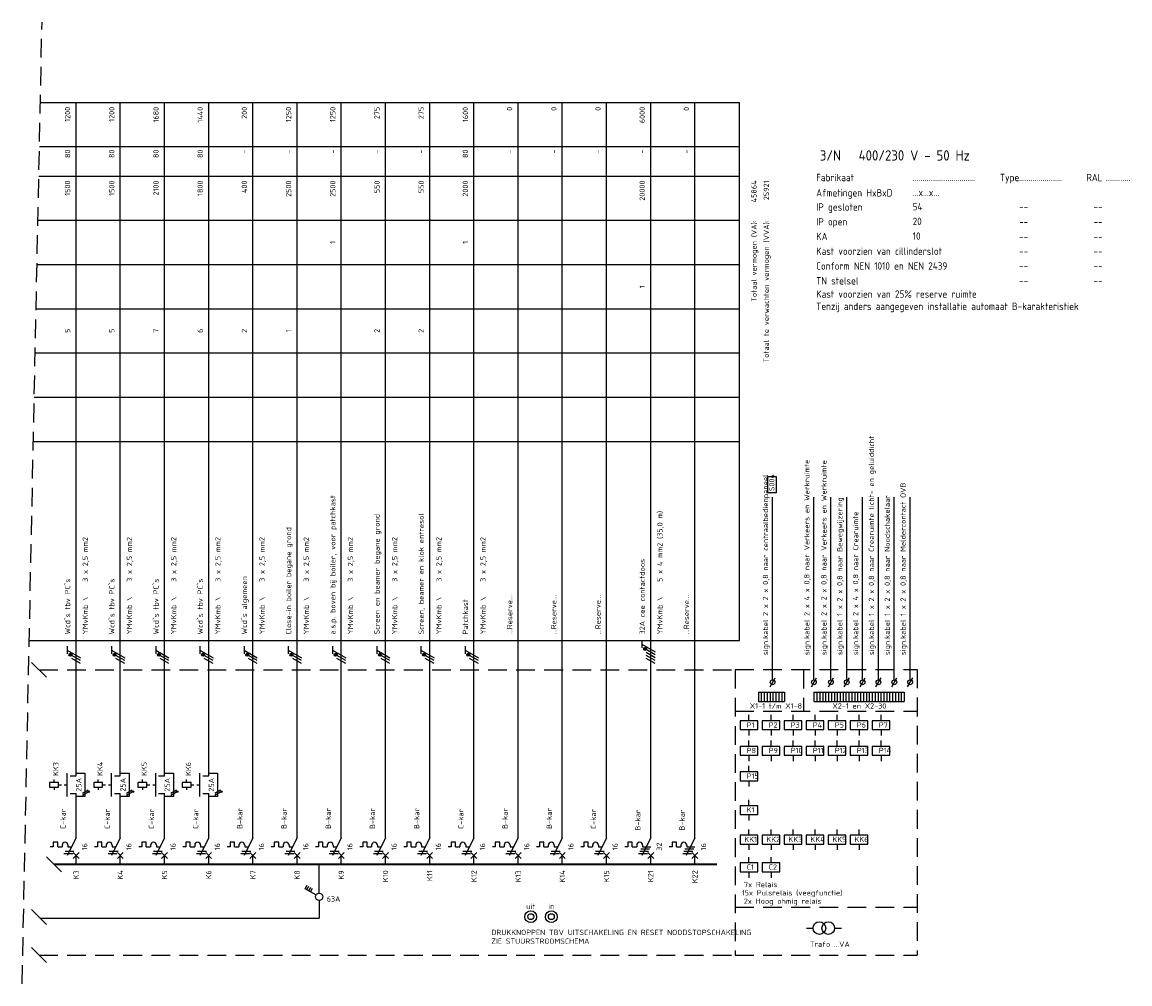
# Model space of a CAD drawing. Extents: x -1224 to 18134, y -20786 to 3554.
# Tile 75 of 88: x 14315 to 14691, y -1206 to -880. Entities that reach past the tile are written whole.
import ezdxf
from ezdxf.enums import TextEntityAlignment as Align

# ---------------------------------------------------------------- set-up
doc = ezdxf.new("R2010")
doc.units = 0
doc.linetypes.add('HIDDEN', pattern=[9.525, 6.35, -3.175])
doc.linetypes.add('STABI11', pattern=[2, 1, -1])
doc.layers.get('0').update_dxf_attribs({"linetype": 'CONTINUOUS'})
for name, color, linetype in [('EL$1----', 3, 'CONTINUOUS'), ('EL$1----_-1LK-A1', 3, 'CONTINUOUS'), ('EL$1----_1LK-A08', 3, 'CONTINUOUS'), ('EL$1----_BGLK-A06', 3, 'CONTINUOUS'), ('EL$1----_BGLK-A2', 3, 'CONTINUOUS'), ('EL6311--', 3, 'CONTINUOUS'), ('EM6150--_MATEN', 2, 'CONTINUOUS'), ('kast', 1, 'CONTINUOUS')]:
    doc.layers.add(name, color=color, linetype=linetype)
doc.styles.add('2_5', font='ISO.shx', dxfattribs={"height": 2.5})
doc.styles.add('3_5', font='ISO.shx', dxfattribs={"height": 3.5})
doc.styles.add('BURO-018', font='ISO.shx', dxfattribs={"height": 1.8})

# ---------------------------------------------------------------- blocks, each defined once
blk = doc.blocks.new('111410')
at = {"color": 0, "linetype": 'Continuous'}
for radius in [2, 1]:
    blk.add_circle((0, 3), radius, dxfattribs=at)
at = {"color": 0, "linetype": 'Continuous', "style": 'BURO-018'}
for tag, p in [('E_SLET1', (0, 7)), ('E_GROEP', (0, 0)), ('E_GKAST', (0, 0))]:
    blk.add_attdef(tag, text='', height=1.8, dxfattribs=at).set_placement(p, align=Align.MIDDLE)
at = {"color": 0, "linetype": 'Continuous', "style": 'BURO-018', "flags": 1}
for tag in ['E_MATCODE', 'E_SGROEP']:
    blk.add_attdef(tag, text='', height=1.8, dxfattribs=at).set_placement((0, 0), align=Align.MIDDLE)
blk = doc.blocks.new('L1')
at = {"color": 0, "linetype": 'Continuous'}
for p, q in [((-3, 73.98), (-3, 71.48)), ((-3, 72.73), (1.5, 70.13)), ((1.5, 69.13), (-1.5, 70.87)), ((1.5, 68.13), (-1.5, 69.87))]:
    blk.add_line(p, q, dxfattribs=at)
at = {"color": 0, "linetype": 'Continuous', "const_width": 0.5}
blk.add_lwpolyline([(-1.68, 71.12, 1), (-2.18, 71.12, 1)], format="xyb", close=True, dxfattribs=at)
at = {"color": 0, "linetype": 'Continuous'}
blk.add_circle((-1.93, 71.12), 0.5, dxfattribs=at)
blk = doc.blocks.new('L3')
at = {"color": 0, "linetype": 'Continuous'}
for p, q in [((-3, 75.98), (-3, 73.48)), ((-3, 74.73), (1.5, 72.13)), ((1.5, 71.13), (-1.5, 72.87)), ((1.5, 70.13), (-1.5, 71.87)), ((1.5, 69.13), (-1.5, 70.87)), ((1.5, 68.13), (-1.5, 69.87))]:
    blk.add_line(p, q, dxfattribs=at)
at = {"color": 0, "linetype": 'Continuous', "const_width": 0.5}
blk.add_lwpolyline([(-1.68, 73.12, 1), (-2.18, 73.12, 1)], format="xyb", close=True, dxfattribs=at)
at = {"color": 0, "linetype": 'Continuous'}
blk.add_circle((-1.93, 73.12), 0.5, dxfattribs=at)
blk = doc.blocks.new('B26')
at = {"color": 0, "linetype": 'Continuous'}
for p, q in [((0, 9), (0, 21)), ((0, 9), (-3, 3)), ((-7.75, 6), (-8.75, 6)), ((-7.75, 7.5), (-7.75, 6)), ((-6.25, 7.5), (-7.75, 7.5)), ((-6.25, 6), (-6.25, 7.5)), ((-6.25, 6), (-4.75, 6)), ((-4.75, 6.5), (-4.75, 6)), ((-3.75, 4.5), (-0.75, 4.5)), ((-2.75, 6.5), (-2.75, 6)), ((-2.75, 6), (-1.5, 6)), ((-1, 4), (1, 2)), ((-1, 2), (1, 4)), ((-4.125, 3.75), (-1.125, 3.75)), ((0, 0), (0, 3))]:
    blk.add_line(p, q, dxfattribs=at)
blk.add_arc((-3.75, 6.5), 1, 0, 180, dxfattribs=at)
at = {"color": 1, "style": 'BURO-018'}
blk.add_attdef('E_VRIJ1', (-3.548, 12), '', height=1.8, rotation=90, dxfattribs=at)
at = {"color": 1, "linetype": 'Continuous', "style": 'BURO-018'}
blk.add_attdef('E_IIA', text='', height=1.8, rotation=90, dxfattribs=at).set_placement((2, 6), align=Align.TOP_CENTER)
blk = doc.blocks.new('m1')
at = {"color": 0, "linetype": 'Continuous'}
blk.add_line((0, 21), (0, 33), dxfattribs=at)
blk = doc.blocks.new('b1s')
at = {"color": 0, "linetype": 'Continuous'}
blk.add_line((0, 33), (0, 54), dxfattribs=at)
blk = doc.blocks.new('m1s')
at = {"color": 0, "linetype": 'Continuous'}
blk.add_line((0, 54), (0, 66), dxfattribs=at)
blk = doc.blocks.new('B28')
at = {"color": 0, "linetype": 'Continuous'}
for p, q in [((0, 9), (0, 21)), ((0, 9), (-3, 3)), ((-7.75, 6), (-8.75, 6)), ((-6.25, 7.5), (-7.75, 7.5)), ((-7.75, 7.5), (-7.75, 6)), ((-6.25, 6), (-6.25, 7.5)), ((-6.25, 6), (-4.75, 6)), ((-4.75, 6.5), (-4.75, 6)), ((-4.75, 6.5), (-4.75, 6)), ((-3.75, 4.5), (-0.75, 4.5)), ((-3.38, 5.25), (-0.38, 5.25)), ((-2.75, 6.5), (-2.75, 6)), ((-2.75, 6), (0, 6)), ((-1, 4), (1, 2)), ((-1, 2), (1, 4)), ((-4.12, 3.75), (-1.12, 3.75)), ((0, 0), (0, 3))]:
    blk.add_line(p, q, dxfattribs=at)
blk.add_arc((-3.75, 6.5), 1, 0, 180, dxfattribs=at)
at = {"color": 1, "style": 'BURO-018'}
blk.add_attdef('E_VRIJ1', (-3.49, 11.47), '', height=1.8, rotation=90, dxfattribs=at)
at = {"color": 1, "linetype": 'Continuous', "style": 'BURO-018'}
blk.add_attdef('E_IIA', text='', height=1.8, rotation=90, dxfattribs=at).set_placement((2, 6), align=Align.TOP_CENTER)
blk = doc.blocks.new('M2')
at = {"color": 0, "linetype": 'Continuous'}
for p, q in [((-3, 23), (-3, 31)), ((0, 30), (0, 33)), ((-6, 27.75), (-9, 27.75)), ((-9, 27.75), (-9, 26.25)), ((-7.5, 27.75), (-7.5, 28.75)), ((-6, 26.25), (-6, 27.75)), ((-6, 27.25), (-6, 27.25)), ((-2, 30), (0, 30)), ((-9, 26.25), (-6, 26.25)), ((-7.5, 26.25), (-7.5, 25.25)), ((-2, 24), (0, 24)), ((0, 21), (0, 24))]:
    blk.add_line(p, q, dxfattribs=at)
at = {"color": 0, "linetype": 'STABI11'}
blk.add_line((-6, 27), (-3, 27), dxfattribs=at)
at = {"color": 1, "linetype": 'Continuous', "style": 'BURO-018'}
blk.add_attdef('E_VRIJ1', (-6, 30), '', height=1.8, rotation=90, dxfattribs=at)
blk.add_attdef('E_IMS', text='', height=1.8, rotation=90, dxfattribs=at).set_placement((0, 27), align=Align.TOP_CENTER)
blk = doc.blocks.new('00P')
at = {"color": 0, "linetype": 'Continuous'}
for p, q in [((0, 31), (3, 31)), ((3, 31), (3, 23)), ((3, 23), (0, 23))]:
    blk.add_line(p, q, dxfattribs=at)
blk = doc.blocks.new('1P')
at = {"color": 0, "linetype": 'Continuous'}
blk.add_line((1.5, 0.87), (-1.5, -0.87), dxfattribs=at)

msp = doc.modelspace()

# ---------------------------------------------------------------- linework, layer by layer
at = {"layer": 'EL$1----', "linetype": 'HIDDEN'}
msp.add_line((14315.43, -1205.81), (14322.17, -879.59), dxfattribs=at)
at = {"layer": 'EL$1----'}
for p, q in [((14323.71, -1101.83), (14318.64, -1096.77)), ((14328.78, -1167.83), (14323.71, -1162.77)), ((14416.21, -1177.54), (14416.21, -1183.56)), ((14323.71, -1185.65), (14318.64, -1180.58)), ((14321.62, -1183.56), (14416.21, -1183.56)), ((14581.55, -1186.92), (14583.84, -1186.92)), ((14591.14, -1186.96), (14593.44, -1186.96)), ((14323.71, -1198.57), (14318.64, -1193.5))]:
    msp.add_line(p, q, dxfattribs=at)
at = {"layer": 'EL$1----', "linetype": 'Continuous'}
for p, q in [((14569.22, -1105.03), (14570.95, -1102.03)), ((14583.25, -1105.03), (14584.98, -1102.03)), ((14589.03, -1105.03), (14590.77, -1102.03)), ((14594.41, -1105.03), (14596.14, -1102.03)), ((14599.79, -1105.03), (14601.52, -1102.03)), ((14605.16, -1105.03), (14606.89, -1102.03)), ((14610.54, -1105.03), (14612.27, -1102.03)), ((14615.91, -1105.03), (14617.65, -1102.03)), ((14416.21, -1174.96), (14416.21, -1165.32)), ((14411.46, -1173.55), (14412.16, -1172.34)), ((14412.06, -1173.9), (14412.76, -1172.69)), ((14415.12, -1175.67), (14411.46, -1173.55)), ((14412.67, -1174.25), (14413.37, -1173.04)), ((14413.27, -1174.6), (14413.97, -1173.39))]:
    msp.add_line(p, q, dxfattribs=at)
for centre, radius in [((14570.09, -1103.53), 0.8), ((14584.11, -1103.53), 0.8), ((14589.9, -1103.53), 0.8), ((14595.28, -1103.53), 0.8), ((14600.65, -1103.53), 0.8), ((14606.03, -1103.53), 0.8), ((14611.4, -1103.53), 0.8), ((14616.78, -1103.53), 0.8), ((14416.21, -1176.29), 1.25)]:
    msp.add_circle(centre, radius, dxfattribs=at)
at = {"layer": 'EL$1----'}
for centre, radius in [((14338.01, -1140.64), 0.283), ((14353.01, -1140.64), 0.283), ((14368.01, -1140.64), 0.283), ((14383.01, -1140.64), 0.283), ((14585.99, -1186.92), 2.15), ((14589, -1186.92), 2.15)]:
    msp.add_circle(centre, radius, dxfattribs=at)
at = {"layer": 'EL$1----_-1LK-A1', "color": 1, "linetype": 'HIDDEN'}
for p, q in [((14557.39, -1099.2), (14619.12, -1099.2)), ((14557.39, -1113.32), (14619.12, -1113.32)), ((14557.39, -1179.8), (14619.12, -1179.8)), ((14557.39, -1196.03), (14619.12, -1196.03))]:
    msp.add_line(p, q, dxfattribs=at)
at = {"layer": 'EL$1----_-1LK-A1', "linetype": 'Continuous'}
for p, q in [((14562.08, -1116.59), (14562.08, -1114.59)), ((14569.56, -1116.59), (14569.56, -1114.59)), ((14577.03, -1116.59), (14577.03, -1114.59)), ((14584.5, -1116.59), (14584.5, -1114.59)), ((14591.98, -1116.59), (14591.98, -1114.59)), ((14599.45, -1116.59), (14599.45, -1114.59)), ((14606.92, -1116.59), (14606.92, -1114.59)), ((14565.08, -1116.59), (14559.08, -1116.59)), ((14559.08, -1116.59), (14559.08, -1119.59)), ((14559.08, -1119.59), (14565.08, -1119.59)), ((14562.08, -1119.59), (14562.08, -1121.59)), ((14565.08, -1119.59), (14565.08, -1116.59)), ((14565.08, -1117.59), (14565.08, -1117.59)), ((14572.56, -1116.59), (14566.56, -1116.59)), ((14566.56, -1116.59), (14566.56, -1119.59)), ((14566.56, -1119.59), (14572.56, -1119.59)), ((14569.56, -1119.59), (14569.56, -1121.59)), ((14572.56, -1119.59), (14572.56, -1116.59)), ((14572.56, -1117.59), (14572.56, -1117.59)), ((14580.03, -1116.59), (14574.03, -1116.59)), ((14574.03, -1116.59), (14574.03, -1119.59)), ((14574.03, -1119.59), (14580.03, -1119.59)), ((14577.03, -1119.59), (14577.03, -1121.59)), ((14580.03, -1119.59), (14580.03, -1116.59)), ((14580.03, -1117.59), (14580.03, -1117.59)), ((14587.5, -1116.59), (14581.5, -1116.59)), ((14581.5, -1116.59), (14581.5, -1119.59)), ((14581.5, -1119.59), (14587.5, -1119.59)), ((14584.5, -1119.59), (14584.5, -1121.59)), ((14587.5, -1119.59), (14587.5, -1116.59)), ((14587.5, -1117.59), (14587.5, -1117.59)), ((14594.98, -1116.59), (14588.98, -1116.59)), ((14588.98, -1116.59), (14588.98, -1119.59)), ((14588.98, -1119.59), (14594.98, -1119.59)), ((14591.98, -1119.59), (14591.98, -1121.59)), ((14594.98, -1119.59), (14594.98, -1116.59)), ((14594.98, -1117.59), (14594.98, -1117.59)), ((14602.45, -1116.59), (14596.45, -1116.59)), ((14596.45, -1116.59), (14596.45, -1119.59)), ((14596.45, -1119.59), (14602.45, -1119.59)), ((14599.45, -1119.59), (14599.45, -1121.59)), ((14602.45, -1119.59), (14602.45, -1116.59)), ((14602.45, -1117.59), (14602.45, -1117.59)), ((14609.92, -1116.59), (14603.92, -1116.59)), ((14603.92, -1116.59), (14603.92, -1119.59)), ((14603.92, -1119.59), (14609.92, -1119.59)), ((14606.92, -1119.59), (14606.92, -1121.59)), ((14609.92, -1119.59), (14609.92, -1116.59)), ((14609.92, -1117.59), (14609.92, -1117.59)), ((14562.08, -1125.25), (14562.08, -1123.25)), ((14569.56, -1125.25), (14569.56, -1123.25)), ((14577.03, -1125.25), (14577.03, -1123.25)), ((14584.5, -1125.25), (14584.5, -1123.25)), ((14591.98, -1125.25), (14591.98, -1123.25)), ((14599.45, -1125.25), (14599.45, -1123.25)), ((14606.92, -1125.25), (14606.92, -1123.25)), ((14565.08, -1125.25), (14559.08, -1125.25)), ((14559.08, -1125.25), (14559.08, -1128.25)), ((14565.08, -1128.25), (14565.08, -1125.25)), ((14565.08, -1126.25), (14565.08, -1126.25)), ((14572.56, -1125.25), (14566.56, -1125.25)), ((14566.56, -1125.25), (14566.56, -1128.25)), ((14572.56, -1128.25), (14572.56, -1125.25)), ((14572.56, -1126.25), (14572.56, -1126.25)), ((14580.03, -1125.25), (14574.03, -1125.25)), ((14574.03, -1125.25), (14574.03, -1128.25)), ((14580.03, -1128.25), (14580.03, -1125.25)), ((14580.03, -1126.25), (14580.03, -1126.25)), ((14587.5, -1125.25), (14581.5, -1125.25)), ((14581.5, -1125.25), (14581.5, -1128.25)), ((14587.5, -1128.25), (14587.5, -1125.25)), ((14587.5, -1126.25), (14587.5, -1126.25)), ((14594.98, -1125.25), (14588.98, -1125.25)), ((14588.98, -1125.25), (14588.98, -1128.25)), ((14594.98, -1128.25), (14594.98, -1125.25)), ((14594.98, -1126.25), (14594.98, -1126.25)), ((14602.45, -1125.25), (14596.45, -1125.25)), ((14596.45, -1125.25), (14596.45, -1128.25)), ((14602.45, -1128.25), (14602.45, -1125.25)), ((14602.45, -1126.25), (14602.45, -1126.25)), ((14609.92, -1125.25), (14603.92, -1125.25)), ((14603.92, -1125.25), (14603.92, -1128.25)), ((14609.92, -1128.25), (14609.92, -1125.25)), ((14609.92, -1126.25), (14609.92, -1126.25)), ((14559.08, -1128.25), (14565.08, -1128.25)), ((14562.08, -1128.25), (14562.08, -1130.25)), ((14566.56, -1128.25), (14572.56, -1128.25)), ((14569.56, -1128.25), (14569.56, -1130.25)), ((14574.03, -1128.25), (14580.03, -1128.25)), ((14577.03, -1128.25), (14577.03, -1130.25)), ((14581.5, -1128.25), (14587.5, -1128.25)), ((14584.5, -1128.25), (14584.5, -1130.25)), ((14588.98, -1128.25), (14594.98, -1128.25)), ((14591.98, -1128.25), (14591.98, -1130.25)), ((14596.45, -1128.25), (14602.45, -1128.25)), ((14599.45, -1128.25), (14599.45, -1130.25)), ((14603.92, -1128.25), (14609.92, -1128.25)), ((14606.92, -1128.25), (14606.92, -1130.25)), ((14565.08, -1133.91), (14559.08, -1133.91)), ((14559.08, -1133.91), (14559.08, -1136.91)), ((14562.08, -1133.91), (14562.08, -1131.91)), ((14565.08, -1136.91), (14565.08, -1133.91)), ((14565.08, -1134.91), (14565.08, -1134.91)), ((14559.08, -1136.91), (14565.08, -1136.91)), ((14562.08, -1136.91), (14562.08, -1138.91)), ((14565.08, -1145.39), (14559.08, -1145.39)), ((14559.08, -1145.39), (14559.08, -1148.39)), ((14562.08, -1145.39), (14562.08, -1143.39)), ((14565.08, -1148.39), (14565.08, -1145.39)), ((14565.08, -1146.39), (14565.08, -1146.39)), ((14559.08, -1148.39), (14565.08, -1148.39)), ((14562.08, -1148.39), (14562.08, -1150.39)), ((14562.08, -1155.41), (14562.08, -1153.41)), ((14569.56, -1155.41), (14569.56, -1153.41)), ((14577.03, -1155.41), (14577.03, -1153.41)), ((14584.5, -1155.41), (14584.5, -1153.41)), ((14591.98, -1155.41), (14591.98, -1153.41)), ((14599.45, -1155.41), (14599.45, -1153.41)), ((14565.08, -1155.41), (14559.08, -1155.41)), ((14559.08, -1155.41), (14559.08, -1158.41)), ((14565.08, -1158.41), (14565.08, -1155.41)), ((14565.08, -1156.41), (14565.08, -1156.41)), ((14572.56, -1155.41), (14566.56, -1155.41)), ((14566.56, -1155.41), (14566.56, -1158.41)), ((14572.56, -1158.41), (14572.56, -1155.41)), ((14572.56, -1156.41), (14572.56, -1156.41)), ((14580.03, -1155.41), (14574.03, -1155.41)), ((14574.03, -1155.41), (14574.03, -1158.41)), ((14580.03, -1158.41), (14580.03, -1155.41)), ((14580.03, -1156.41), (14580.03, -1156.41)), ((14587.5, -1155.41), (14581.5, -1155.41)), ((14581.5, -1155.41), (14581.5, -1158.41)), ((14587.5, -1158.41), (14587.5, -1155.41)), ((14587.5, -1156.41), (14587.5, -1156.41)), ((14594.98, -1155.41), (14588.98, -1155.41)), ((14588.98, -1155.41), (14588.98, -1158.41)), ((14594.98, -1158.41), (14594.98, -1155.41)), ((14594.98, -1156.41), (14594.98, -1156.41)), ((14602.45, -1155.41), (14596.45, -1155.41)), ((14596.45, -1155.41), (14596.45, -1158.41)), ((14602.45, -1158.41), (14602.45, -1155.41)), ((14602.45, -1156.41), (14602.45, -1156.41)), ((14559.08, -1158.41), (14565.08, -1158.41)), ((14562.08, -1158.41), (14562.08, -1160.41)), ((14566.56, -1158.41), (14572.56, -1158.41)), ((14569.56, -1158.41), (14569.56, -1160.41)), ((14574.03, -1158.41), (14580.03, -1158.41)), ((14577.03, -1158.41), (14577.03, -1160.41)), ((14581.5, -1158.41), (14587.5, -1158.41)), ((14584.5, -1158.41), (14584.5, -1160.41)), ((14588.98, -1158.41), (14594.98, -1158.41)), ((14591.98, -1158.41), (14591.98, -1160.41)), ((14596.45, -1158.41), (14602.45, -1158.41)), ((14599.45, -1158.41), (14599.45, -1160.41)), ((14565.08, -1164.82), (14559.08, -1164.82)), ((14559.08, -1164.82), (14559.08, -1167.82)), ((14562.08, -1164.82), (14562.08, -1162.82)), ((14565.08, -1167.82), (14565.08, -1164.82)), ((14572.56, -1164.82), (14566.56, -1164.82)), ((14566.56, -1164.82), (14566.56, -1167.82)), ((14569.56, -1164.82), (14569.56, -1162.82)), ((14572.56, -1167.82), (14572.56, -1164.82)), ((14559.08, -1167.82), (14565.08, -1167.82)), ((14562.08, -1167.82), (14562.08, -1169.82)), ((14565.08, -1165.82), (14565.08, -1165.82)), ((14566.56, -1167.82), (14572.56, -1167.82)), ((14569.56, -1167.82), (14569.56, -1169.82)), ((14572.56, -1165.82), (14572.56, -1165.82))]:
    msp.add_line(p, q, dxfattribs=at)
at = {"layer": 'EL$1----_1LK-A08', "color": 2}
for p, q in [((14568.43, -1039.24), (14568.43, -1033.71)), ((14568.43, -1033.71), (14571.26, -1033.71)), ((14571.26, -1033.71), (14571.26, -1039.24)), ((14571.26, -1039.24), (14568.43, -1039.24))]:
    msp.add_line(p, q, dxfattribs=at)
at = {"layer": 'EL$1----_1LK-A08'}
for p, q in [((14570.09, -1102.73), (14570.09, -1040.72)), ((14584.11, -1102.73), (14584.11, -1040.72)), ((14589.9, -1102.73), (14589.9, -1040.72)), ((14595.28, -1102.73), (14595.28, -1040.72)), ((14600.65, -1102.73), (14600.65, -1040.72)), ((14606.03, -1102.73), (14606.03, -1040.72)), ((14611.4, -1102.73), (14611.4, -1040.72)), ((14616.78, -1102.73), (14616.78, -1040.72)), ((14565.28, -1106.84), (14565.28, -1110.08)), ((14565.28, -1106.84), (14566.26, -1106.84)), ((14566.26, -1106.84), (14566.26, -1110.08)), ((14566.26, -1106.84), (14566.26, -1110.08)), ((14566.26, -1106.84), (14567.25, -1106.84)), ((14567.25, -1106.84), (14567.25, -1110.08)), ((14567.25, -1106.84), (14567.25, -1110.08)), ((14567.25, -1106.84), (14568.24, -1106.84)), ((14568.24, -1106.84), (14568.24, -1110.08)), ((14568.24, -1106.84), (14568.24, -1110.08)), ((14568.24, -1106.84), (14569.23, -1106.84)), ((14569.23, -1106.84), (14569.23, -1110.08)), ((14569.23, -1106.84), (14569.23, -1110.08)), ((14569.23, -1106.84), (14570.22, -1106.84)), ((14570.22, -1106.84), (14570.22, -1110.08)), ((14570.22, -1106.84), (14570.22, -1110.08)), ((14570.22, -1106.84), (14571.2, -1106.84)), ((14571.2, -1106.84), (14571.2, -1110.08)), ((14571.2, -1106.84), (14571.2, -1110.08)), ((14571.2, -1106.84), (14572.19, -1106.84)), ((14572.19, -1106.84), (14572.19, -1110.08)), ((14572.19, -1106.84), (14572.19, -1110.08)), ((14572.19, -1106.84), (14573.18, -1106.84)), ((14573.18, -1106.84), (14573.18, -1110.08)), ((14573.18, -1106.84), (14573.18, -1110.08)), ((14573.18, -1106.84), (14574.17, -1106.84)), ((14574.17, -1106.84), (14574.17, -1110.08)), ((14584.13, -1106.84), (14584.13, -1110.08)), ((14584.13, -1106.84), (14585.12, -1106.84)), ((14585.12, -1106.84), (14585.12, -1110.08)), ((14585.12, -1106.84), (14585.12, -1110.08)), ((14585.12, -1106.84), (14586.11, -1106.84)), ((14586.11, -1106.84), (14586.11, -1110.08)), ((14586.11, -1106.84), (14586.11, -1110.08)), ((14586.11, -1106.84), (14587.1, -1106.84)), ((14587.1, -1106.84), (14587.1, -1110.08)), ((14587.1, -1106.84), (14587.1, -1110.08)), ((14587.1, -1106.84), (14588.08, -1106.84)), ((14588.08, -1106.84), (14588.08, -1110.08)), ((14588.08, -1106.84), (14588.08, -1110.08)), ((14588.08, -1106.84), (14589.07, -1106.84)), ((14589.07, -1106.84), (14589.07, -1110.08)), ((14589.07, -1106.84), (14589.07, -1110.08)), ((14589.07, -1106.84), (14590.06, -1106.84)), ((14590.06, -1106.84), (14590.06, -1110.08)), ((14590.06, -1106.84), (14590.06, -1110.08)), ((14590.06, -1106.84), (14591.05, -1106.84)), ((14591.05, -1106.84), (14591.05, -1110.08)), ((14591.05, -1106.84), (14591.05, -1110.08)), ((14591.05, -1106.84), (14592.04, -1106.84)), ((14592.04, -1106.84), (14592.04, -1110.08)), ((14592.04, -1106.84), (14592.04, -1110.08)), ((14592.04, -1106.84), (14593.02, -1106.84)), ((14593.02, -1106.84), (14593.02, -1110.08)), ((14593.02, -1106.84), (14593.02, -1110.08)), ((14593.02, -1106.84), (14594.01, -1106.84)), ((14594.01, -1106.84), (14594.01, -1110.08)), ((14594.01, -1106.84), (14594.01, -1110.08)), ((14594.01, -1106.84), (14594.01, -1110.08)), ((14594.01, -1106.84), (14595, -1106.84)), ((14595, -1106.84), (14595, -1110.08)), ((14595, -1106.84), (14595, -1110.08)), ((14595, -1106.84), (14595.99, -1106.84)), ((14595.99, -1106.84), (14595.99, -1110.08)), ((14595.99, -1106.84), (14595.99, -1110.08)), ((14595.99, -1106.84), (14596.98, -1106.84)), ((14596.98, -1106.84), (14596.98, -1110.08)), ((14596.98, -1106.84), (14596.98, -1110.08)), ((14596.98, -1106.84), (14597.96, -1106.84)), ((14597.96, -1106.84), (14597.96, -1110.08)), ((14597.96, -1106.84), (14597.96, -1110.08)), ((14597.96, -1106.84), (14598.95, -1106.84)), ((14598.95, -1106.84), (14598.95, -1110.08)), ((14598.95, -1106.84), (14598.95, -1110.08)), ((14598.95, -1106.84), (14599.94, -1106.84)), ((14599.94, -1106.84), (14599.94, -1110.08)), ((14599.94, -1106.84), (14599.94, -1110.08)), ((14599.94, -1106.84), (14600.93, -1106.84)), ((14600.93, -1106.84), (14600.93, -1110.08)), ((14600.93, -1106.84), (14600.93, -1110.08)), ((14600.93, -1106.84), (14601.91, -1106.84)), ((14601.91, -1106.84), (14601.91, -1110.08)), ((14601.91, -1106.84), (14601.91, -1110.08)), ((14601.91, -1106.84), (14602.9, -1106.84)), ((14602.9, -1106.84), (14602.9, -1110.08)), ((14602.9, -1106.84), (14602.9, -1110.08)), ((14602.9, -1106.84), (14603.89, -1106.84)), ((14603.89, -1106.84), (14603.89, -1110.08)), ((14603.89, -1106.84), (14603.89, -1110.08)), ((14603.89, -1106.84), (14604.88, -1106.84)), ((14604.88, -1106.84), (14604.88, -1110.08)), ((14604.88, -1106.84), (14604.88, -1110.08)), ((14604.88, -1106.84), (14605.87, -1106.84)), ((14605.87, -1106.84), (14605.87, -1110.08)), ((14605.87, -1106.84), (14605.87, -1110.08)), ((14605.87, -1106.84), (14606.85, -1106.84)), ((14606.85, -1106.84), (14606.85, -1110.08)), ((14606.85, -1106.84), (14606.85, -1110.08)), ((14606.85, -1106.84), (14606.85, -1110.08)), ((14606.85, -1106.84), (14607.84, -1106.84)), ((14607.84, -1106.84), (14607.84, -1110.08)), ((14607.84, -1106.84), (14607.84, -1110.08)), ((14607.84, -1106.84), (14608.83, -1106.84)), ((14608.83, -1106.84), (14608.83, -1110.08)), ((14608.83, -1106.84), (14608.83, -1110.08)), ((14608.83, -1106.84), (14609.82, -1106.84)), ((14609.82, -1106.84), (14609.82, -1110.08)), ((14609.82, -1106.84), (14609.82, -1110.08)), ((14609.82, -1106.84), (14610.81, -1106.84)), ((14610.81, -1106.84), (14610.81, -1110.08)), ((14610.81, -1106.84), (14610.81, -1110.08)), ((14610.81, -1106.84), (14611.79, -1106.84)), ((14611.79, -1106.84), (14611.79, -1110.08)), ((14611.79, -1106.84), (14611.79, -1110.08)), ((14611.79, -1106.84), (14612.78, -1106.84)), ((14612.78, -1106.84), (14612.78, -1110.08)), ((14612.78, -1106.84), (14612.78, -1110.08)), ((14612.78, -1106.84), (14613.77, -1106.84)), ((14613.77, -1106.84), (14613.77, -1110.08)), ((14613.77, -1106.84), (14613.77, -1110.08)), ((14613.77, -1106.84), (14614.76, -1106.84)), ((14614.76, -1106.84), (14614.76, -1110.08)), ((14614.76, -1106.84), (14614.76, -1110.08)), ((14565.28, -1110.08), (14566.26, -1110.08)), ((14566.26, -1110.08), (14567.25, -1110.08)), ((14567.25, -1110.08), (14568.24, -1110.08)), ((14568.24, -1110.08), (14569.23, -1110.08)), ((14569.23, -1110.08), (14570.22, -1110.08)), ((14570.22, -1110.08), (14571.2, -1110.08)), ((14571.2, -1110.08), (14572.19, -1110.08)), ((14572.19, -1110.08), (14573.18, -1110.08)), ((14573.18, -1110.08), (14574.17, -1110.08)), ((14584.13, -1110.08), (14585.12, -1110.08)), ((14585.12, -1110.08), (14586.11, -1110.08)), ((14586.11, -1110.08), (14587.1, -1110.08)), ((14587.1, -1110.08), (14588.08, -1110.08)), ((14588.08, -1110.08), (14589.07, -1110.08)), ((14589.07, -1110.08), (14590.06, -1110.08)), ((14590.06, -1110.08), (14591.05, -1110.08)), ((14591.05, -1110.08), (14592.04, -1110.08)), ((14592.04, -1110.08), (14593.02, -1110.08)), ((14593.02, -1110.08), (14594.01, -1110.08)), ((14594.01, -1110.08), (14595, -1110.08)), ((14595, -1110.08), (14595.99, -1110.08)), ((14595.99, -1110.08), (14596.98, -1110.08)), ((14596.98, -1110.08), (14597.96, -1110.08)), ((14597.96, -1110.08), (14598.95, -1110.08)), ((14598.95, -1110.08), (14599.94, -1110.08)), ((14599.94, -1110.08), (14600.93, -1110.08)), ((14600.93, -1110.08), (14601.91, -1110.08)), ((14601.91, -1110.08), (14602.9, -1110.08)), ((14602.9, -1110.08), (14603.89, -1110.08)), ((14603.89, -1110.08), (14604.88, -1110.08)), ((14604.88, -1110.08), (14605.87, -1110.08)), ((14605.87, -1110.08), (14606.85, -1110.08)), ((14606.85, -1110.08), (14607.84, -1110.08)), ((14607.84, -1110.08), (14608.83, -1110.08)), ((14608.83, -1110.08), (14609.82, -1110.08)), ((14609.82, -1110.08), (14610.81, -1110.08)), ((14610.81, -1110.08), (14611.79, -1110.08)), ((14611.79, -1110.08), (14612.78, -1110.08)), ((14612.78, -1110.08), (14613.77, -1110.08)), ((14613.77, -1110.08), (14614.76, -1110.08))]:
    msp.add_line(p, q, dxfattribs=at)
at = {"layer": 'EL$1----_BGLK-A06', "color": 1}
for p, q in [((14321.61, -906.8), (14558.89, -906.8)), ((14558.89, -1089.3), (14558.89, -906.8)), ((14321.3, -921.8), (14558.89, -921.8)), ((14321.09, -931.8), (14558.89, -931.8)), ((14320.78, -946.8), (14558.89, -946.8)), ((14320.47, -961.8), (14558.89, -961.8)), ((14320.16, -976.8), (14558.89, -976.8)), ((14319.85, -991.8), (14558.89, -991.8)), ((14319.54, -1006.8), (14558.89, -1006.8)), ((14319.23, -1021.8), (14558.89, -1021.8)), ((14317.84, -1089.3), (14558.89, -1089.3))]:
    msp.add_line(p, q, dxfattribs=at)
at = {"layer": 'EL$1----_BGLK-A06'}
for p, q in [((14333.74, -1099.3), (14333.74, -906.8)), ((14348.74, -1099.3), (14348.74, -906.8)), ((14363.74, -1099.3), (14363.74, -906.8)), ((14378.74, -1099.3), (14378.74, -906.8)), ((14393.74, -1099.3), (14393.74, -906.8)), ((14408.74, -1099.3), (14408.74, -906.8)), ((14423.74, -1099.3), (14423.74, -906.8)), ((14438.74, -1099.3), (14438.74, -906.8)), ((14453.74, -1099.3), (14453.74, -906.8)), ((14468.74, -1099.3), (14468.74, -906.8)), ((14483.74, -1099.3), (14483.74, -906.8)), ((14498.74, -1099.3), (14498.74, -906.8)), ((14513.74, -1099.3), (14513.74, -906.8)), ((14528.74, -1099.3), (14528.74, -906.8)), ((14543.74, -1099.3), (14543.74, -906.8))]:
    msp.add_line(p, q, dxfattribs=at)
at = {"layer": 'EL$1----_BGLK-A06', "color": 1, "linetype": 'HIDDEN'}
for p, q in [((14321.18, -1099.3), (14557.39, -1099.3)), ((14557.39, -1099.3), (14557.39, -1196.03))]:
    msp.add_line(p, q, dxfattribs=at)
at = {"layer": 'EL$1----_BGLK-A06'}
for points in [[(14341.24, -1165.3, 0.7, 0.7, 0), (14326.24, -1165.3, 0.7, 0.7, 0)], [(14356.24, -1165.3, 0.7, 0.7, 0), (14341.24, -1165.3, 0.7, 0.7, 0)], [(14371.24, -1165.3, 0.7, 0.7, 0), (14356.24, -1165.3, 0.7, 0.7, 0)], [(14386.24, -1165.3, 0.7, 0.7, 0), (14371.24, -1165.3, 0.7, 0.7, 0)], [(14401.24, -1165.3, 0.7, 0.7, 0), (14386.24, -1165.3, 0.7, 0.7, 0)], [(14416.24, -1165.3, 0.7, 0.7, 0), (14401.24, -1165.3, 0.7, 0.7, 0)], [(14431.24, -1165.3, 0.7, 0.7, 0), (14416.24, -1165.3, 0.7, 0.7, 0)], [(14446.24, -1165.3, 0.7, 0.7, 0), (14431.24, -1165.3, 0.7, 0.7, 0)], [(14461.24, -1165.3, 0.7, 0.7, 0), (14446.24, -1165.3, 0.7, 0.7, 0)], [(14476.24, -1165.3, 0.7, 0.7, 0), (14461.24, -1165.3, 0.7, 0.7, 0)], [(14491.24, -1165.3, 0.7, 0.7, 0), (14476.24, -1165.3, 0.7, 0.7, 0)], [(14506.24, -1165.3, 0.7, 0.7, 0), (14491.24, -1165.3, 0.7, 0.7, 0)], [(14521.24, -1165.3, 0.7, 0.7, 0), (14506.24, -1165.3, 0.7, 0.7, 0)], [(14536.24, -1165.3, 0.7, 0.7, 0), (14521.24, -1165.3, 0.7, 0.7, 0)], [(14551.24, -1165.3, 0.7, 0.7, 0), (14536.24, -1165.3, 0.7, 0.7, 0)]]:
    msp.add_lwpolyline(points, format="xyseb", dxfattribs=at)
at = {"layer": 'EL$1----_BGLK-A2', "color": 1, "linetype": 'HIDDEN'}
for p, q in [((14580.63, -1099.3), (14580.63, -1113.32)), ((14619.12, -1099.2), (14619.12, -1196.03))]:
    msp.add_line(p, q, dxfattribs=at)
at = {"layer": 'kast', "color": 1, "linetype": 'HIDDEN'}
msp.add_line((14321.18, -1196.03), (14557.39, -1196.03), dxfattribs=at)

# ---------------------------------------------------------------- block references
at = {"layer": 'EL$1----'}
for name, p in [('L3', (14528.74, -1165.3)), ('L1', (14333.74, -1165.3)), ('L1', (14348.74, -1165.3)), ('L1', (14363.74, -1165.3)), ('L1', (14378.74, -1165.3)), ('L1', (14393.74, -1165.3)), ('L1', (14408.74, -1165.3)), ('L1', (14423.74, -1165.3)), ('L1', (14438.74, -1165.3)), ('L1', (14453.74, -1165.3)), ('L1', (14468.74, -1165.3)), ('00P', (14333.74, -1165.3)), ('00P', (14348.74, -1165.3)), ('00P', (14363.74, -1165.3)), ('00P', (14378.74, -1165.3))]:
    msp.add_blockref(name, p, dxfattribs=at)
at = {"layer": 'EL$1----', "xscale": 0.6400000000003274, "yscale": 0.6399999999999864, "zscale": 0.6400000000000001}
for p in [(14336.83, -1140.69), (14336.83, -1141.33), (14351.83, -1140.69), (14351.83, -1141.33), (14366.83, -1140.69), (14366.83, -1141.33), (14381.83, -1140.69), (14381.83, -1141.33)]:
    msp.add_blockref('1P', p, dxfattribs=at)
at = {"layer": 'EL$1----_BGLK-A06'}
for name, p in [('m1s', (14333.74, -1165.3)), ('m1s', (14348.74, -1165.3)), ('m1s', (14363.74, -1165.3)), ('m1s', (14378.74, -1165.3)), ('m1s', (14393.74, -1165.3)), ('m1s', (14408.74, -1165.3)), ('m1s', (14423.74, -1165.3)), ('m1s', (14438.74, -1165.3)), ('m1s', (14453.74, -1165.3)), ('m1s', (14468.74, -1165.3)), ('m1s', (14483.74, -1165.3)), ('m1s', (14498.74, -1165.3)), ('m1s', (14513.74, -1165.3)), ('m1s', (14528.74, -1165.3)), ('m1s', (14543.74, -1165.3)), ('b1s', (14333.74, -1165.3)), ('b1s', (14348.74, -1165.3)), ('b1s', (14363.74, -1165.3)), ('b1s', (14378.74, -1165.3)), ('b1s', (14393.74, -1165.3)), ('b1s', (14408.74, -1165.3)), ('b1s', (14423.74, -1165.3)), ('b1s', (14438.74, -1165.3)), ('b1s', (14453.74, -1165.3)), ('b1s', (14468.74, -1165.3)), ('b1s', (14483.74, -1165.3)), ('b1s', (14498.74, -1165.3)), ('b1s', (14513.74, -1165.3)), ('b1s', (14528.74, -1165.3)), ('b1s', (14543.74, -1165.3)), ('m1', (14393.74, -1165.3)), ('m1', (14408.74, -1165.3)), ('m1', (14423.74, -1165.3)), ('m1', (14438.74, -1165.3)), ('m1', (14453.74, -1165.3)), ('m1', (14468.74, -1165.3)), ('m1', (14483.74, -1165.3)), ('m1', (14498.74, -1165.3)), ('m1', (14513.74, -1165.3)), ('m1', (14528.74, -1165.3)), ('m1', (14543.74, -1165.3))]:
    msp.add_blockref(name, p, dxfattribs=at)
for name, p, values in [('M2', (14333.74, -1165.3), {'E_IMS': '25A', 'E_VRIJ1': 'KK3'}), ('M2', (14348.74, -1165.3), {'E_IMS': '25A', 'E_VRIJ1': 'KK4'}), ('M2', (14363.74, -1165.3), {'E_IMS': '25A', 'E_VRIJ1': 'KK5'}), ('M2', (14378.74, -1165.3), {'E_IMS': '25A', 'E_VRIJ1': 'KK6'}), ('B26', (14333.74, -1165.3), {'E_IIA': '16', 'E_VRIJ1': 'C-kar'}), ('B26', (14348.74, -1165.3), {'E_IIA': '16', 'E_VRIJ1': 'C-kar'}), ('B26', (14363.74, -1165.3), {'E_IIA': '16', 'E_VRIJ1': 'C-kar'}), ('B26', (14378.74, -1165.3), {'E_IIA': '16', 'E_VRIJ1': 'C-kar'}), ('B26', (14393.74, -1165.3), {'E_IIA': '16', 'E_VRIJ1': 'B-kar'}), ('B26', (14408.74, -1165.3), {'E_IIA': '16', 'E_VRIJ1': 'B-kar'}), ('B26', (14423.74, -1165.3), {'E_IIA': '16', 'E_VRIJ1': 'B-kar'}), ('B26', (14438.74, -1165.3), {'E_IIA': '16', 'E_VRIJ1': 'B-kar'}), ('B26', (14453.74, -1165.3), {'E_IIA': '16', 'E_VRIJ1': 'B-kar'}), ('B26', (14468.74, -1165.3), {'E_IIA': '16', 'E_VRIJ1': 'C-kar'}), ('B26', (14483.74, -1165.3), {'E_IIA': '16', 'E_VRIJ1': 'B-kar'}), ('B26', (14498.74, -1165.3), {'E_IIA': '16', 'E_VRIJ1': 'B-kar'}), ('B26', (14513.74, -1165.3), {'E_IIA': '16', 'E_VRIJ1': 'C-kar'}), ('B28', (14528.74, -1165.3), {'E_IIA': '32', 'E_VRIJ1': 'B-kar'}), ('B28', (14543.74, -1165.3), {'E_IIA': '16', 'E_VRIJ1': 'B-kar'})]:
    msp.add_blockref(name, p, dxfattribs=at).add_auto_attribs(values)
at = {"layer": 'EL6311--'}
ref = msp.add_blockref('111410', (14488.02, -1186.04), dxfattribs=at)
ref.add_attrib('E_SLET1', 'uit', dxfattribs={"layer": '0', "color": 1, "linetype": 'Continuous', "height": 1.8, "style": 'BURO-018'}).set_placement((14488.02, -1179.54), align=Align.MIDDLE)
ref = msp.add_blockref('111410', (14495, -1186.04), dxfattribs=at)
ref.add_attrib('E_SLET1', 'in', dxfattribs={"layer": '0', "color": 1, "linetype": 'Continuous', "height": 1.8, "style": 'BURO-018'}).set_placement((14495, -1179.54), align=Align.MIDDLE)

# ---------------------------------------------------------------- texts
at = {"layer": 'EL$1----', "color": 1, "style": 'BURO-018'}
msp.add_text('S004', height=1.8, rotation=90, dxfattribs=at).set_placement((14568.91, -1038.71), align=Align.TOP_LEFT)
msp.add_text('63A', height=1.8, dxfattribs=at).set_placement((14421.1, -1176.13), align=Align.TOP_CENTER)
at = {"layer": 'EL$1----_-1LK-A1', "color": 1, "style": 'BURO-018'}
for s, p in [('sign.kabel 1 x 2 x 0,8 naar Crearuimte licht- en geluiddicht', (14604.53, -1094.36)), ('sign.kabel 2 x 2 x 0,8 naar centraalbedienpaneel', (14568.58, -1094.36)), ('sign.kabel 2 x 4 x 0,8 naar Verkeers en Werkruimte', (14582.61, -1094.36)), ('sign.kabel 2 x 2 x 0,8 naar Verkeers en Werkruimte', (14588.4, -1094.36)), ('sign.kabel 1 x 2 x 0,8 naar Meldercontact OVB', (14615.28, -1094.36)), ('sign.kabel 1 x 2 x 0,8 naar Bewegwijzering', (14593.78, -1094.36)), ('sign.kabel 1 x 2 x 0,8 naar Noodschakelaar', (14609.9, -1094.36)), ('sign.kabel 2 x 4 x 0,8 naar Crearuimte', (14599.15, -1094.36))]:
    msp.add_text(s, height=1.8, rotation=90, dxfattribs=at).set_placement(p)
at = {"layer": 'EL$1----_-1LK-A1', "color": 1, "linetype": 'Continuous', "style": 'BURO-018'}
for s, p in [('X1-1 t/m X1-8', (14562.36, -1112.44)), ('X2-1 en X2-30', (14590.4, -1112.44)), ('P1', (14561.31, -1118.89)), ('P2', (14568.78, -1118.89)), ('P3', (14576.25, -1118.89)), ('P4', (14583.73, -1118.89)), ('P5', (14591.2, -1118.89)), ('P6', (14598.67, -1118.89)), ('P7', (14606.15, -1118.89)), ('P8', (14561.31, -1127.55)), ('P9', (14568.78, -1127.55)), ('P10', (14576.25, -1127.55)), ('P11', (14583.73, -1127.55)), ('P12', (14591.2, -1127.55)), ('P13', (14598.67, -1127.55)), ('P14', (14606.15, -1127.55)), ('P15', (14561.31, -1136.2)), ('K1', (14561.31, -1147.69)), ('KK1', (14560.51, -1157.71)), ('KK2', (14567.98, -1157.71)), ('KK3', (14575.46, -1157.71)), ('KK4', (14582.93, -1157.71)), ('KK5', (14590.4, -1157.71)), ('KK6', (14597.88, -1157.71)), ('C1', (14561.31, -1167.11)), ('C2', (14568.78, -1167.11)), ('7x Relais', (14560.39, -1173.03)), ('15x Pulsrelais (veegfunctie)', (14559.63, -1175.84)), ('2x Hoog ohmig relais', (14560.33, -1178.67)), ('Trafo ...VA', (14582.74, -1193.27))]:
    msp.add_text(s, height=1.8, dxfattribs=at).set_placement(p)
at = {"layer": 'EL$1----_BGLK-A06', "color": 1, "style": 'BURO-018'}
for s, p in [('1200', (14331.74, -908.3)), ('1200', (14346.74, -908.3)), ('1680', (14361.74, -908.3)), ('1440', (14376.74, -908.3)), ('200', (14391.74, -908.3)), ('1250', (14406.74, -908.3)), ('1250', (14421.74, -908.3)), ('275', (14436.74, -908.3)), ('275', (14451.74, -908.3)), ('1600', (14466.74, -908.3)), ('0', (14481.74, -908.3)), ('0', (14496.74, -908.3)), ('0', (14511.74, -908.3)), ('6000', (14526.74, -908.3)), ('0', (14541.74, -908.3)), ('80', (14331.74, -922.8)), ('80', (14346.74, -922.8)), ('80', (14361.74, -922.8)), ('80', (14376.74, -922.8)), ('-', (14391.74, -922.8)), ('-', (14406.74, -922.8)), ('-', (14421.74, -922.8)), ('-', (14436.74, -922.8)), ('-', (14451.74, -922.8)), ('80', (14466.74, -922.8)), ('-', (14481.74, -922.8)), ('-', (14496.74, -922.8)), ('-', (14511.74, -922.8)), ('-', (14526.74, -922.8)), ('-', (14541.74, -922.8)), ('1500', (14331.74, -933.3)), ('1500', (14346.74, -933.3)), ('2100', (14361.74, -933.3)), ('1800', (14376.74, -933.3)), ('400', (14391.74, -933.3)), ('2500', (14406.74, -933.3)), ('2500', (14421.74, -933.3)), ('550', (14436.74, -933.3)), ('550', (14451.74, -933.3)), ('2000', (14466.74, -933.3)), ('20000', (14526.74, -933.3)), ('45864', (14564.68, -933.3)), ('25921', (14568.86, -933.3)), ('Totaal vermogen (VA):', (14564.68, -946.8)), ('Totaal te verwachten vermogen (VVA):', (14568.86, -946.8))]:
    msp.add_text(s, height=1.8, rotation=90, dxfattribs=at).set_placement(p, align=Align.RIGHT)
for s, p in [('1', (14421.74, -954.3)), ('1', (14466.74, -954.3)), ('1', (14526.74, -969.3)), ('5', (14331.74, -984.3)), ('5', (14346.74, -984.3)), ('7', (14361.74, -984.3)), ('6', (14376.74, -984.3)), ('2', (14391.74, -984.3)), ('1', (14406.74, -984.3)), ('2', (14436.74, -984.3)), ('2', (14451.74, -984.3))]:
    msp.add_text(s, height=1.8, rotation=90, dxfattribs=at).set_placement(p, align=Align.CENTER)
for s, p in [('a.s.p. boven bij boiler, voor patchkast', (14421.74, -1087.3)), ('Screen en beamer begane grond', (14436.74, -1087.3)), ('Screen, beamer en klok entresol', (14451.74, -1087.3)), ('Close-in boiler begane grond', (14406.74, -1087.3)), ('YMvKmb \\    5 x 4 mm2 (35,0 m)', (14532.74, -1087.3)), ('YMvKmb \\    3 x 2,5 mm2', (14337.74, -1087.3)), ('YMvKmb \\    3 x 2,5 mm2', (14352.74, -1087.3)), ('YMvKmb \\    3 x 2,5 mm2', (14367.74, -1087.3)), ('YMvKmb \\    3 x 2,5 mm2', (14382.74, -1087.3)), ('YMvKmb \\    3 x 2,5 mm2', (14397.74, -1087.3)), ('YMvKmb \\    3 x 2,5 mm2', (14412.74, -1087.3)), ('YMvKmb \\    3 x 2,5 mm2', (14427.74, -1087.3)), ('YMvKmb \\    3 x 2,5 mm2', (14442.74, -1087.3)), ('YMvKmb \\    3 x 2,5 mm2', (14457.74, -1087.3)), ('YMvKmb \\    3 x 2,5 mm2', (14472.74, -1087.3)), ('32A cee contactdoos', (14526.74, -1087.3)), ('Wcd`s tbv PC`s', (14331.74, -1087.3)), ('Wcd`s tbv PC`s', (14346.74, -1087.3)), ('Wcd`s tbv PC`s', (14361.74, -1087.3)), ('Wcd`s tbv PC`s', (14376.74, -1087.3)), ('Wcd`s algemeen', (14391.74, -1087.3)), ('...Reserve...', (14481.74, -1087.3)), ('...Reserve...', (14496.74, -1087.3)), ('...Reserve...', (14511.74, -1087.3)), ('...Reserve...', (14541.74, -1087.3)), ('Patchkast', (14466.74, -1087.3))]:
    msp.add_text(s, height=1.8, rotation=90, dxfattribs=at).set_placement(p)
for s, p in [('K3', (14333.74, -1167.3)), ('K4', (14348.74, -1167.3)), ('K5', (14363.74, -1167.3)), ('K6', (14378.74, -1167.3)), ('K7', (14393.74, -1167.3)), ('K8', (14408.74, -1167.3)), ('K9', (14423.74, -1167.3)), ('K10', (14438.74, -1167.3)), ('K11', (14453.74, -1167.3)), ('K12', (14468.74, -1167.3)), ('K13', (14483.74, -1167.3)), ('K14', (14498.74, -1167.3)), ('K15', (14513.74, -1167.3)), ('K21', (14528.74, -1167.3)), ('K22', (14543.74, -1167.3))]:
    msp.add_text(s, height=1.8, rotation=90, dxfattribs=at).set_placement(p, align=Align.MIDDLE_RIGHT)
at = {"layer": 'EL6311--', "color": 1, "style": 'BURO-018'}
for s, p in [('DRUKKNOPPEN TBV UITSCHAKELING EN RESET NOODSTOPSCHAKELING', (14474.64, -1189.26)), ('ZIE STUURSTROOMSCHEMA', (14474.64, -1192.23))]:
    msp.add_text(s, height=1.8, dxfattribs=at).set_placement(p)
at = {"layer": 'EM6150--_MATEN', "color": 3, "style": '3_5'}
msp.add_text('3/N   400/230 V - 50 Hz', height=3.5, dxfattribs=at).set_placement((14586.13, -924.79), align=Align.MIDDLE_LEFT)
at = {"layer": 'EM6150--_MATEN', "color": 2, "style": '2_5'}
for s, p in [('Fabrikaat', (14584.88, -932.29)), ('Afmetingen HxBxD', (14584.88, -937.49)), ('................................', (14617.62, -932.24)), ('...x...x...', (14617.63, -937.36)), ('IP gesloten', (14584.88, -942.29)), ('54', (14617.63, -942.16)), ('IP open', (14584.88, -947.29)), ('20', (14617.63, -947.16)), ('10', (14617.63, -952.16)), ('KA', (14584.88, -952.29)), ('Kast voorzien van cillinderslot', (14584.88, -957.29)), ('Conform NEN 1010 en NEN 2439', (14584.88, -962.29)), ('TN stelsel', (14584.88, -967.34)), ('Kast voorzien van 25%%% reserve ruimte', (14584.88, -971.82)), ('Tenzij anders aangegeven installatie automaat B-karakteristiek', (14584.88, -975.97))]:
    msp.add_text(s, height=2.5, dxfattribs=at).set_placement(p, align=Align.MIDDLE_LEFT)
for s, p in [('Type', (14653.81, -932.29)), ('RAL', (14682.06, -932.29)), ('........................', (14668.27, -932.24)), ('.............', (14691.58, -932.24)), ('--', (14656.82, -942.29)), ('--', (14682.06, -942.29)), ('--', (14656.82, -947.29)), ('--', (14682.06, -947.29)), ('--', (14656.82, -952.29)), ('--', (14682.06, -952.29)), ('--', (14656.82, -957.29)), ('--', (14682.06, -957.29)), ('--', (14656.82, -962.29)), ('--', (14682.06, -962.29)), ('--', (14656.82, -967.34)), ('--', (14682.06, -967.34))]:
    msp.add_text(s, height=2.5, dxfattribs=at).set_placement(p, align=Align.MIDDLE_RIGHT)

doc.saveas('drawing.dxf')
